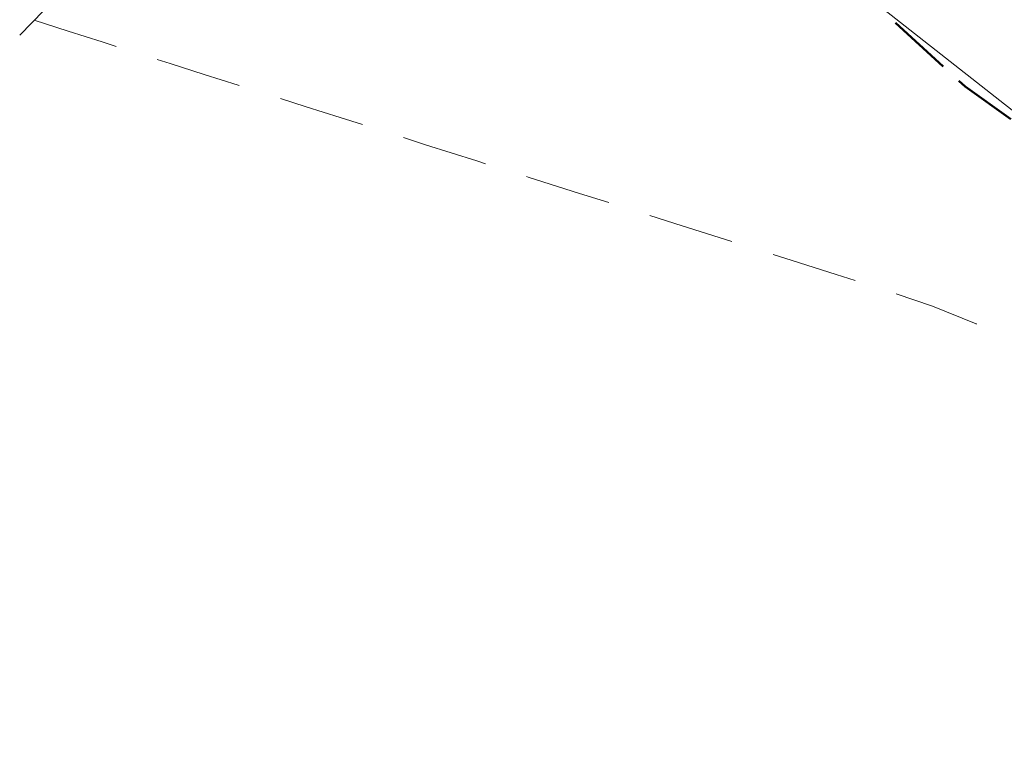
# Model space of a CAD drawing. Header units: metres. Extents: x 6551181 to 6555585, y 5935140 to 5937297.
# Tile 19 of 97: x 6551408 to 6551431, y 5936033 to 5936050. Entities that reach past the tile are written whole.
import ezdxf

# ---------------------------------------------------------------- set-up
doc = ezdxf.new("R2010")
doc.units = ezdxf.units.M
for name, pattern in [('1.5_0.5', [2, 1.5, -0.5]), ('2.0_1.0', [3, 2, -1]), ('mz1.25_0.5', [1.75, 1.25, -0.5])]:
    doc.linetypes.add(name, pattern=pattern)
for name, color, linetype in [('812-Warstwica pomocnicza linia', 7, 'Continuous'), ('Obszar opracowania', 7, 'Continuous'), ('przewód kanalizacyjny (linia)', 7, 'Continuous'), ('skarpa nieumocniona (powierzchnia)', 7, 'Continuous')]:
    doc.layers.add(name, color=color, linetype=linetype)

msp = doc.modelspace()

# ---------------------------------------------------------------- linework, layer by layer
at = {"layer": '812-Warstwica pomocnicza linia', "color": 32, "linetype": '2.0_1.0', "lineweight": 13, "flags": 128}
msp.add_lwpolyline([(6551408.66, 5936050.22), (6551409.45, 5936049.969), (6551410.24, 5936049.718), (6551411.03, 5936049.467), (6551411.82, 5936049.216), (6551412.61, 5936048.965), (6551413.4, 5936048.714), (6551414.19, 5936048.463), (6551414.98, 5936048.212), (6551415.77, 5936047.961), (6551416.56, 5936047.71), (6551417.752, 5936047.332), (6551418.943, 5936046.954), (6551420.135, 5936046.578), (6551421.328, 5936046.201), (6551422.52, 5936045.825), (6551423.712, 5936045.449), (6551424.904, 5936045.072), (6551426.096, 5936044.696), (6551427.288, 5936044.318), (6551428.48, 5936043.94), (6551429.52, 5936043.58), (6551430.539, 5936043.169), (6551431.539, 5936042.712), (6551432.521, 5936042.212), (6551433.485, 5936041.673), (6551434.433, 5936041.1), (6551435.367, 5936040.496), (6551436.287, 5936039.866), (6551437.194, 5936039.212), (6551438.09, 5936038.54), (6551438.897, 5936037.91), (6551439.686, 5936037.266), (6551440.459, 5936036.61), (6551441.217, 5936035.941), (6551441.961, 5936035.261), (6551442.693, 5936034.57), (6551443.415, 5936033.868), (6551444.127, 5936033.155), (6551444.832, 5936032.432), (6551445.53, 5936031.7), (6551446.373, 5936030.77), (6551447.182, 5936029.811), (6551447.967, 5936028.833), (6551448.738, 5936027.843), (6551449.505, 5936026.85), (6551450.276, 5936025.861), (6551451.061, 5936024.885), (6551451.871, 5936023.931), (6551452.714, 5936023.007), (6551453.6, 5936022.12), (6551454.252, 5936021.511), (6551454.913, 5936020.913), (6551455.582, 5936020.325), (6551456.259, 5936019.747), (6551456.943, 5936019.177), (6551457.635, 5936018.616), (6551458.332, 5936018.063), (6551459.036, 5936017.516), (6551459.746, 5936016.975), (6551460.46, 5936016.44), (6551460.659, 5936016.293), (6551460.859, 5936016.147), (6551461.059, 5936016.003), (6551461.259, 5936015.86), (6551461.461, 5936015.718), (6551461.663, 5936015.576), (6551461.866, 5936015.436), (6551462.07, 5936015.297), (6551462.274, 5936015.158), (6551462.48, 5936015.02), (6551463.207, 5936014.541), (6551463.936, 5936014.075), (6551464.67, 5936013.621), (6551465.409, 5936013.177), (6551466.154, 5936012.743), (6551466.907, 5936012.316), (6551467.667, 5936011.897), (6551468.437, 5936011.484), (6551469.218, 5936011.075), (6551470.01, 5936010.67), (6551471.111, 5936010.117), (6551472.221, 5936009.574), (6551473.342, 5936009.056), (6551474.473, 5936008.576), (6551475.613, 5936008.148), (6551476.763, 5936007.786), (6551477.921, 5936007.503), (6551479.089, 5936007.314), (6551480.265, 5936007.232), (6551481.45, 5936007.27), (6551482.639, 5936007.374), (6551483.851, 5936007.48), (6551485.063, 5936007.586), (6551486.275, 5936007.693), (6551487.487, 5936007.8), (6551488.699, 5936007.907), (6551489.911, 5936008.015), (6551491.123, 5936008.122), (6551492.335, 5936008.23), (6551493.547, 5936008.338), (6551493.57, 5936008.34)], dxfattribs=at)
at = {"layer": 'Obszar opracowania', "color": 6, "linetype": '1.5_0.5', "lineweight": 50, "flags": 128}
msp.add_lwpolyline([(6551818.32, 5935949.48), (6551816.4, 5935927.1), (6551691.07, 5935939.45), (6551655.04, 5935943.08), (6551594.88, 5935952.7), (6551558.27, 5935964.37), (6551521.83, 5935986.07), (6551479.91, 5936013.47), (6551430.28, 5936048.68), (6551403.2, 5936073.55), (6551351.97, 5936127.26), (6551339.98, 5936140.06), (6551355.92, 5936154.02), (6551383.22, 5936127.23), (6551398.41, 5936112.34), (6551441.88, 5936067.29), (6551466.09, 5936048.26), (6551498.73, 5936021.85), (6551519.95, 5936008.26), (6551556.28, 5935985.89), (6551583.14, 5935974.91), (6551603.83, 5935970.55), (6551675.12, 5935961.01)], close=True, dxfattribs=at)
at = {"layer": 'przewód kanalizacyjny (linia)', "color": 34, "linetype": 'Continuous', "lineweight": 18, "flags": 128}
msp.add_lwpolyline([(6551585.99, 5935952), (6551572.4, 5935954.03), (6551554.98, 5935961.35), (6551536.43, 5935971.74), (6551507.79, 5935990.62), (6551479.49, 5936009.45), (6551456.16, 5936028.61), (6551426.24, 5936052.17), (6551417.48, 5936058.62), (6551416.31, 5936060.42), (6551389.32, 5936087.33), (6551366.93, 5936111.55), (6551365.26, 5936113.65), (6551347.96, 5936128.4), (6551321.3, 5936152.08), (6551310.54, 5936161.22), (6551294.77, 5936172.95), (6551305.54, 5936207.21), (6551306.79, 5936212.01), (6551307.58, 5936218.83), (6551312.3, 5936261.8), (6551313.91, 5936305.59), (6551314.25, 5936357.47), (6551312.49, 5936430.15)], dxfattribs=at)
at = {"layer": 'skarpa nieumocniona (powierzchnia)', "color": 7, "linetype": 'mz1.25_0.5', "lineweight": 18, "flags": 128}
msp.add_lwpolyline([(6551396.71, 5936039.86), (6551412.39, 5936056.82), (6551422.03, 5936061.63), (6551414.53, 5936056.28), (6551398.06, 5936039.28), (6551386.16, 5936023.37)], close=True, dxfattribs=at)
msp.add_lwpolyline([(6551396.71, 5936039.86), (6551412.39, 5936056.82), (6551422.03, 5936061.63), (6551414.53, 5936056.28), (6551398.06, 5936039.28), (6551386.16, 5936023.37)], close=True, dxfattribs=at)

doc.saveas('drawing.dxf')
